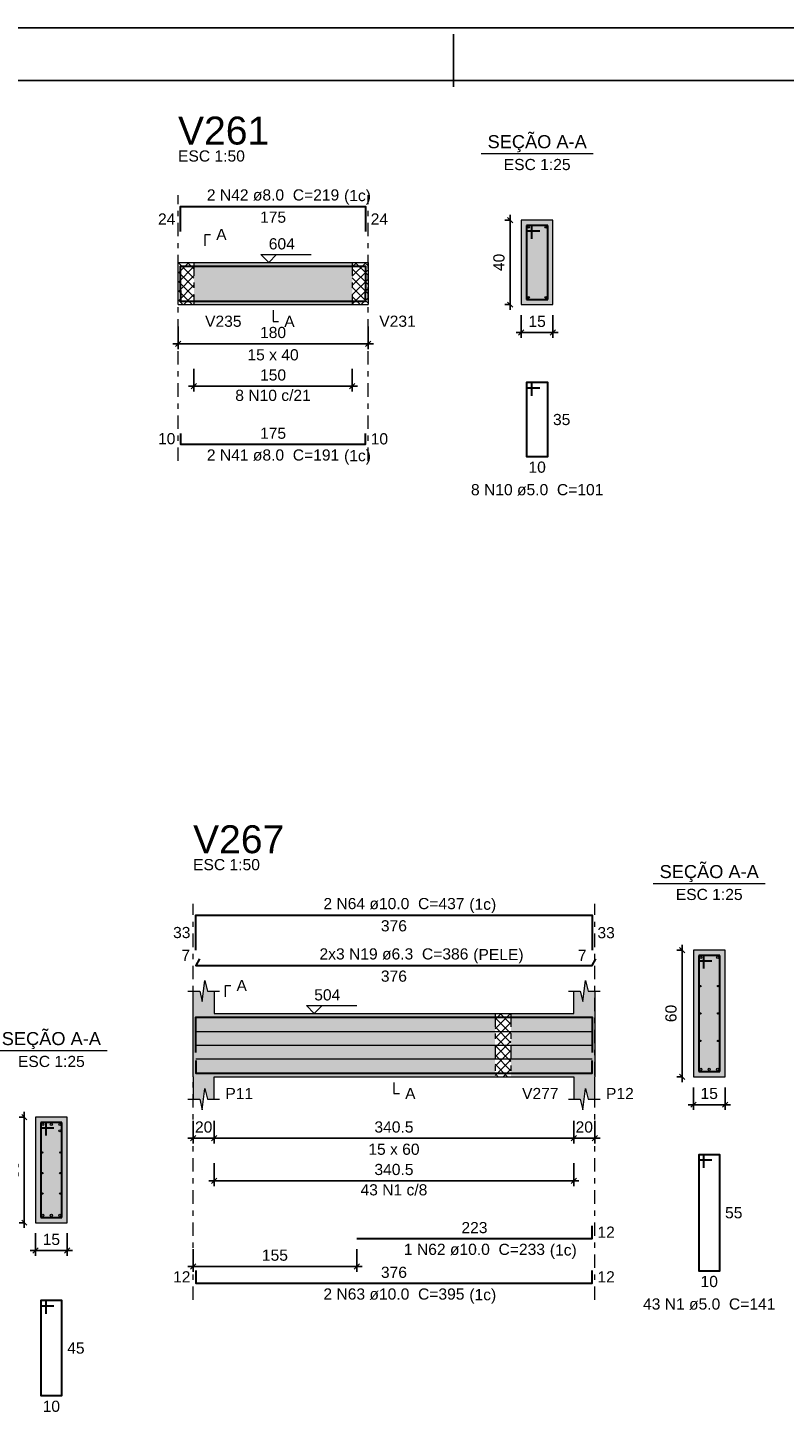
# Model space of a CAD drawing. Header units: millimetres. Extents: x 0 to 119, y 0 to 84.
# Tile 20 of 21: x 92 to 107, y 58 to 84. Entities that reach past the tile are written whole.
import ezdxf

# ---------------------------------------------------------------- set-up
doc = ezdxf.new("R2010")
doc.units = ezdxf.units.MM
doc.header["$MEASUREMENT"] = 0
doc.linetypes.add('DASHDOT', pattern=[2.54, 1.27, -0.635, 0, -0.635])
doc.linetypes.add('NULL', pattern=[0])
doc.layers.get('0').update_dxf_attribs({"lineweight": 18})
for name, color, linetype, lineweight in [('Descrição da armadura', 7, 'Continuous', 0), ('DT-Arm complementar', 5, 'Continuous', 5), ('DT-Barras na forma', 2, 'Continuous', 30), ('DT-Barras no corte', 5, 'Continuous', 5), ('DT-Barras rebatidas', 2, 'Continuous', 30), ('DT-Cotas', 9, 'Continuous', 5), ('DT-Forma', 5, 'Continuous', 5), ('DT-Hachura forma vigas', 254, 'Continuous', 5), ('DT-Hachura intersecção vigas', 9, 'Continuous', 5), ('DT-Hachura seção vigas', 254, 'Continuous', 5), ('DT-Pontilhado', 9, 'DASHDOT', 5), ('DT-Textos', 7, 'Continuous', 5), ('DT-Título', 3, 'Continuous', 20), ('Textos armaduras', 7, 'Continuous', 0)]:
    doc.layers.add(name, color=color, linetype=linetype, lineweight=lineweight)
doc.layers.add('SEDUC_MARF', color=1, linetype='Continuous')
doc.layers.add('SEDUC_MARGG', color=7, linetype='Continuous')
doc.styles.add('Arial', font='txt')
doc.dimstyles.new('UM_25.000000', dxfattribs={"dimtxt": 0.18, "dimasz": 0.1, "dimexe": 0.1, "dimexo": 0.2, "dimgap": 0, "dimtad": 1, "dimtih": 1, "dimtoh": 1, "dimdec": 1, "dimlfac": 25, "dimzin": 0, "dimdsep": 46, "dimtxsty": 'Standard', "dimcen": 0.09, "dimdle": 0.1, "dimadec": 1, "dimazin": 2, "dimtfac": 1, "dimtdec": 4, "dimtofl": 0, "dimtmove": 0, "dimatfit": 3, "dimfxl": 1, "dimtolj": 1, "dimarcsym": 0})
doc.dimstyles.new('UM_50.000000', dxfattribs={"dimtxt": 0.18, "dimasz": 0.1, "dimexe": 0.1, "dimexo": 0.2, "dimgap": 0, "dimtad": 1, "dimtih": 1, "dimtoh": 1, "dimdec": 1, "dimlfac": 50, "dimzin": 0, "dimdsep": 46, "dimtxsty": 'Standard', "dimcen": 0.09, "dimdle": 0.1, "dimadec": 1, "dimazin": 2, "dimtfac": 1, "dimtdec": 4, "dimtofl": 0, "dimtmove": 0, "dimatfit": 3, "dimfxl": 1, "dimtolj": 1, "dimarcsym": 0})

# ---------------------------------------------------------------- blocks, each defined once
blk = doc.blocks.new('_Oblique')
at = {"color": 0, "linetype": 'ByBlock', "lineweight": -2}
blk.add_line((-0.5, -0.5), (0.5, 0.5), dxfattribs=at)
blk = doc.blocks.new('*D138')
at = {"layer": 'Defpoints', "color": 0}
for p in [(92.27, 63.452), (92.482, 63.452), (92.482, 61.452)]:
    blk.add_point(p, dxfattribs=at)
at = {"layer": 'DT-Cotas', "color": 0, "lineweight": -2}
for p, q in [((92.27, 61.352), (92.27, 63.552)), ((92.282, 63.452), (92.17, 63.452)), ((92.282, 61.452), (92.17, 61.452))]:
    blk.add_line(p, q, dxfattribs=at)
at = {"layer": 'DT-Cotas', "color": 0, "lineweight": -2, "xscale": 0.1, "yscale": 0.1, "zscale": 0.1}
for p, rotation in [((92.27, 63.452), 90), ((92.27, 61.452), 270)]:
    blk.add_blockref('_Oblique', p, dxfattribs=dict(at, rotation=rotation))
at = {"layer": 'DT-Cotas', "color": 7, "insert": (92.058, 62.452), "char_height": 0.2118, "attachment_point": 5, "rotation": 90, "style": 'Arial'}
blk.add_mtext('\\A1;50', dxfattribs=at)
blk = doc.blocks.new('*D139')
at = {"layer": 'Defpoints', "color": 0}
for p in [(92.482, 61.452), (93.082, 61.452), (93.082, 60.923)]:
    blk.add_point(p, dxfattribs=at)
at = {"layer": 'DT-Cotas', "color": 0, "lineweight": -2}
for p, q in [((92.482, 61.252), (92.482, 60.823)), ((93.082, 61.252), (93.082, 60.823)), ((92.382, 60.923), (93.182, 60.923))]:
    blk.add_line(p, q, dxfattribs=at)
at = {"layer": 'DT-Cotas', "color": 0, "lineweight": -2, "xscale": 0.1, "yscale": 0.1, "zscale": 0.1, "rotation": 180}
blk.add_blockref('_Oblique', (92.482, 60.923), dxfattribs=at)
at = {"layer": 'DT-Cotas', "color": 0, "lineweight": -2, "xscale": 0.1, "yscale": 0.1, "zscale": 0.1}
blk.add_blockref('_Oblique', (93.082, 60.923), dxfattribs=at)
at = {"layer": 'DT-Cotas', "color": 7, "insert": (92.782, 61.134), "char_height": 0.2118, "attachment_point": 5, "rotation": 0.0057, "style": 'Arial'}
blk.add_mtext('\\A1;15', dxfattribs=at)
blk = doc.blocks.new('*D147')
at = {"layer": 'Defpoints', "color": 0}
for p in [(95.467, 63.582), (95.867, 63.582), (95.867, 63.052)]:
    blk.add_point(p, dxfattribs=at)
at = {"layer": 'DT-Cotas', "color": 0, "lineweight": -2}
for p, q in [((95.467, 63.382), (95.467, 62.952)), ((95.867, 63.382), (95.867, 62.952)), ((95.367, 63.052), (95.967, 63.052))]:
    blk.add_line(p, q, dxfattribs=at)
at = {"layer": 'DT-Cotas', "color": 0, "lineweight": -2, "xscale": 0.1, "yscale": 0.1, "zscale": 0.1, "rotation": 180}
blk.add_blockref('_Oblique', (95.467, 63.052), dxfattribs=at)
at = {"layer": 'DT-Cotas', "color": 0, "lineweight": -2, "xscale": 0.1, "yscale": 0.1, "zscale": 0.1}
blk.add_blockref('_Oblique', (95.867, 63.052), dxfattribs=at)
at = {"layer": 'DT-Cotas', "color": 7, "insert": (95.667, 63.264), "char_height": 0.2118, "attachment_point": 5, "rotation": 0.0057, "style": 'Arial'}
blk.add_mtext('\\A1;20', dxfattribs=at)
blk = doc.blocks.new('*D148')
at = {"layer": 'Defpoints', "color": 0}
for p in [(95.867, 63.582), (102.677, 63.582), (102.677, 63.052)]:
    blk.add_point(p, dxfattribs=at)
at = {"layer": 'DT-Cotas', "color": 0, "lineweight": -2}
for p, q in [((95.867, 63.382), (95.867, 62.952)), ((102.677, 63.382), (102.677, 62.952)), ((95.767, 63.052), (102.777, 63.052))]:
    blk.add_line(p, q, dxfattribs=at)
at = {"layer": 'DT-Cotas', "color": 0, "lineweight": -2, "xscale": 0.1, "yscale": 0.1, "zscale": 0.1, "rotation": 180}
blk.add_blockref('_Oblique', (95.867, 63.052), dxfattribs=at)
at = {"layer": 'DT-Cotas', "color": 0, "lineweight": -2, "xscale": 0.1, "yscale": 0.1, "zscale": 0.1}
blk.add_blockref('_Oblique', (102.677, 63.052), dxfattribs=at)
at = {"layer": 'DT-Cotas', "color": 7, "insert": (99.272, 63.264), "char_height": 0.2118, "attachment_point": 5, "rotation": 0.0057, "style": 'Arial'}
blk.add_mtext('\\A1;340.5', dxfattribs=at)
blk = doc.blocks.new('*D149')
at = {"layer": 'Defpoints', "color": 0}
for p in [(102.677, 63.582), (103.077, 63.582), (103.077, 63.052)]:
    blk.add_point(p, dxfattribs=at)
at = {"layer": 'DT-Cotas', "color": 0, "lineweight": -2}
for p, q in [((102.677, 63.382), (102.677, 62.952)), ((103.077, 63.382), (103.077, 62.952)), ((102.577, 63.052), (103.177, 63.052))]:
    blk.add_line(p, q, dxfattribs=at)
at = {"layer": 'DT-Cotas', "color": 0, "lineweight": -2, "xscale": 0.1, "yscale": 0.1, "zscale": 0.1, "rotation": 180}
blk.add_blockref('_Oblique', (102.677, 63.052), dxfattribs=at)
at = {"layer": 'DT-Cotas', "color": 0, "lineweight": -2, "xscale": 0.1, "yscale": 0.1, "zscale": 0.1}
blk.add_blockref('_Oblique', (103.077, 63.052), dxfattribs=at)
at = {"layer": 'DT-Cotas', "color": 7, "insert": (102.877, 63.264), "char_height": 0.2118, "attachment_point": 5, "rotation": 0.0057, "style": 'Arial'}
blk.add_mtext('\\A1;20', dxfattribs=at)
blk = doc.blocks.new('*D150')
at = {"layer": 'Defpoints', "color": 0}
for p in [(95.467, 61.153), (98.567, 61.153), (95.467, 60.623)]:
    blk.add_point(p, dxfattribs=at)
at = {"layer": 'DT-Cotas', "color": 0, "lineweight": -2}
for p, q in [((95.467, 60.953), (95.467, 60.523)), ((98.567, 60.953), (98.567, 60.523)), ((98.667, 60.623), (95.367, 60.623))]:
    blk.add_line(p, q, dxfattribs=at)
at = {"layer": 'DT-Cotas', "color": 0, "lineweight": -2, "xscale": 0.1, "yscale": 0.1, "zscale": 0.1, "rotation": 180}
blk.add_blockref('_Oblique', (95.467, 60.623), dxfattribs=at)
at = {"layer": 'DT-Cotas', "color": 0, "lineweight": -2, "xscale": 0.1, "yscale": 0.1, "zscale": 0.1}
blk.add_blockref('_Oblique', (98.567, 60.623), dxfattribs=at)
at = {"layer": 'DT-Cotas', "color": 7, "insert": (97.017, 60.835), "char_height": 0.2118, "attachment_point": 5, "rotation": 0.0057, "style": 'Arial'}
blk.add_mtext('\\A1;155', dxfattribs=at)
blk = doc.blocks.new('*D151')
at = {"layer": 'Defpoints', "color": 0}
for p in [(104.732, 66.617), (104.944, 66.617), (104.944, 64.217)]:
    blk.add_point(p, dxfattribs=at)
at = {"layer": 'DT-Cotas', "color": 0, "lineweight": -2}
for p, q in [((104.732, 64.117), (104.732, 66.717)), ((104.744, 66.617), (104.632, 66.617)), ((104.744, 64.217), (104.632, 64.217))]:
    blk.add_line(p, q, dxfattribs=at)
at = {"layer": 'DT-Cotas', "color": 0, "lineweight": -2, "xscale": 0.1, "yscale": 0.1, "zscale": 0.1}
for p, rotation in [((104.732, 66.617), 90), ((104.732, 64.217), 270)]:
    blk.add_blockref('_Oblique', p, dxfattribs=dict(at, rotation=rotation))
at = {"layer": 'DT-Cotas', "color": 7, "insert": (104.52, 65.417), "char_height": 0.2118, "attachment_point": 5, "rotation": 90, "style": 'Arial'}
blk.add_mtext('\\A1;60', dxfattribs=at)
blk = doc.blocks.new('*D152')
at = {"layer": 'Defpoints', "color": 0}
for p in [(104.944, 64.217), (105.544, 64.217), (105.544, 63.688)]:
    blk.add_point(p, dxfattribs=at)
at = {"layer": 'DT-Cotas', "color": 0, "lineweight": -2}
for p, q in [((104.944, 64.017), (104.944, 63.588)), ((105.544, 64.017), (105.544, 63.588)), ((104.844, 63.688), (105.644, 63.688))]:
    blk.add_line(p, q, dxfattribs=at)
at = {"layer": 'DT-Cotas', "color": 0, "lineweight": -2, "xscale": 0.1, "yscale": 0.1, "zscale": 0.1, "rotation": 180}
blk.add_blockref('_Oblique', (104.944, 63.688), dxfattribs=at)
at = {"layer": 'DT-Cotas', "color": 0, "lineweight": -2, "xscale": 0.1, "yscale": 0.1, "zscale": 0.1}
blk.add_blockref('_Oblique', (105.544, 63.688), dxfattribs=at)
at = {"layer": 'DT-Cotas', "color": 7, "insert": (105.244, 63.9), "char_height": 0.2118, "attachment_point": 5, "rotation": 0.0057, "style": 'Arial'}
blk.add_mtext('\\A1;15', dxfattribs=at)
blk = doc.blocks.new('*D153')
at = {"layer": 'Defpoints', "color": 0}
for p in [(95.867, 62.777), (102.677, 62.777), (102.677, 62.247)]:
    blk.add_point(p, dxfattribs=at)
at = {"layer": 'DT-Cotas', "color": 0, "lineweight": -2}
for p, q in [((95.867, 62.577), (95.867, 62.147)), ((102.677, 62.577), (102.677, 62.147)), ((95.767, 62.247), (102.777, 62.247))]:
    blk.add_line(p, q, dxfattribs=at)
at = {"layer": 'DT-Cotas', "color": 0, "lineweight": -2, "xscale": 0.1, "yscale": 0.1, "zscale": 0.1, "rotation": 180}
blk.add_blockref('_Oblique', (95.867, 62.247), dxfattribs=at)
at = {"layer": 'DT-Cotas', "color": 0, "lineweight": -2, "xscale": 0.1, "yscale": 0.1, "zscale": 0.1}
blk.add_blockref('_Oblique', (102.677, 62.247), dxfattribs=at)
at = {"layer": 'DT-Cotas', "color": 7, "insert": (99.272, 62.459), "char_height": 0.2118, "attachment_point": 5, "rotation": 0.0057, "style": 'Arial'}
blk.add_mtext('\\A1;340.5', dxfattribs=at)
blk = doc.blocks.new('*D211')
at = {"layer": 'Defpoints', "color": 0}
for p in [(95.182, 78.639), (98.782, 78.639), (98.782, 78.11)]:
    blk.add_point(p, dxfattribs=at)
at = {"layer": 'DT-Cotas', "color": 0, "lineweight": -2}
for p, q in [((95.182, 78.439), (95.182, 78.01)), ((98.782, 78.439), (98.782, 78.01)), ((95.082, 78.11), (98.882, 78.11))]:
    blk.add_line(p, q, dxfattribs=at)
at = {"layer": 'DT-Cotas', "color": 0, "lineweight": -2, "xscale": 0.1, "yscale": 0.1, "zscale": 0.1, "rotation": 180}
blk.add_blockref('_Oblique', (95.182, 78.11), dxfattribs=at)
at = {"layer": 'DT-Cotas', "color": 0, "lineweight": -2, "xscale": 0.1, "yscale": 0.1, "zscale": 0.1}
blk.add_blockref('_Oblique', (98.782, 78.11), dxfattribs=at)
at = {"layer": 'DT-Cotas', "color": 7, "insert": (96.982, 78.322), "char_height": 0.2118, "attachment_point": 5, "rotation": 0.0057, "style": 'Arial'}
blk.add_mtext('\\A1;180', dxfattribs=at)
blk = doc.blocks.new('*D212')
at = {"layer": 'Defpoints', "color": 0}
for p in [(101.473, 80.451), (101.684, 80.451), (101.684, 78.851)]:
    blk.add_point(p, dxfattribs=at)
at = {"layer": 'DT-Cotas', "color": 0, "lineweight": -2}
for p, q in [((101.484, 80.451), (101.373, 80.451)), ((101.473, 78.751), (101.473, 80.551)), ((101.484, 78.851), (101.373, 78.851))]:
    blk.add_line(p, q, dxfattribs=at)
at = {"layer": 'DT-Cotas', "color": 0, "lineweight": -2, "xscale": 0.1, "yscale": 0.1, "zscale": 0.1}
for p, rotation in [((101.473, 80.451), 90), ((101.473, 78.851), 270)]:
    blk.add_blockref('_Oblique', p, dxfattribs=dict(at, rotation=rotation))
at = {"layer": 'DT-Cotas', "color": 7, "insert": (101.261, 79.651), "char_height": 0.2118, "attachment_point": 5, "rotation": 90, "style": 'Arial'}
blk.add_mtext('\\A1;40', dxfattribs=at)
blk = doc.blocks.new('*D213')
at = {"layer": 'Defpoints', "color": 0}
for p in [(101.684, 78.851), (102.284, 78.851), (102.284, 78.322)]:
    blk.add_point(p, dxfattribs=at)
at = {"layer": 'DT-Cotas', "color": 0, "lineweight": -2}
for p, q in [((101.684, 78.651), (101.684, 78.222)), ((102.284, 78.651), (102.284, 78.222)), ((101.584, 78.322), (102.384, 78.322))]:
    blk.add_line(p, q, dxfattribs=at)
at = {"layer": 'DT-Cotas', "color": 0, "lineweight": -2, "xscale": 0.1, "yscale": 0.1, "zscale": 0.1, "rotation": 180}
blk.add_blockref('_Oblique', (101.684, 78.322), dxfattribs=at)
at = {"layer": 'DT-Cotas', "color": 0, "lineweight": -2, "xscale": 0.1, "yscale": 0.1, "zscale": 0.1}
blk.add_blockref('_Oblique', (102.284, 78.322), dxfattribs=at)
at = {"layer": 'DT-Cotas', "color": 7, "insert": (101.984, 78.533), "char_height": 0.2118, "attachment_point": 5, "rotation": 0.0057, "style": 'Arial'}
blk.add_mtext('\\A1;15', dxfattribs=at)
blk = doc.blocks.new('*D214')
at = {"layer": 'Defpoints', "color": 0}
for p in [(95.482, 77.834), (98.482, 77.834), (98.482, 77.305)]:
    blk.add_point(p, dxfattribs=at)
at = {"layer": 'DT-Cotas', "color": 0, "lineweight": -2}
for p, q in [((95.482, 77.634), (95.482, 77.205)), ((98.482, 77.634), (98.482, 77.205)), ((95.382, 77.305), (98.582, 77.305))]:
    blk.add_line(p, q, dxfattribs=at)
at = {"layer": 'DT-Cotas', "color": 0, "lineweight": -2, "xscale": 0.1, "yscale": 0.1, "zscale": 0.1, "rotation": 180}
blk.add_blockref('_Oblique', (95.482, 77.305), dxfattribs=at)
at = {"layer": 'DT-Cotas', "color": 0, "lineweight": -2, "xscale": 0.1, "yscale": 0.1, "zscale": 0.1}
blk.add_blockref('_Oblique', (98.482, 77.305), dxfattribs=at)
at = {"layer": 'DT-Cotas', "color": 7, "insert": (96.982, 77.517), "char_height": 0.2118, "attachment_point": 5, "rotation": 0.0057, "style": 'Arial'}
blk.add_mtext('\\A1;150', dxfattribs=at)

msp = doc.modelspace()

# ---------------------------------------------------------------- hatches: boundary and pattern name
at = {"layer": 'DT-Hachura forma vigas', "linetype": 'Continuous'}
for points in [[(95.4815, 78.851), (98.4815, 78.851), (98.4815, 79.651), (95.4815, 79.651), (95.4815, 78.851)], [(95.8665, 64.2172), (101.1865, 64.2172), (101.1865, 65.4172), (95.8665, 65.4172), (95.8665, 65.8408), (95.7415, 65.8408), (95.6915, 66.0408), (95.6415, 65.6408), (95.5915, 65.8408), (95.4665, 65.8408), (95.4665, 65.4172), (95.4665, 64.2172), (95.4665, 63.7936), (95.5915, 63.7936), (95.6415, 63.5936), (95.6915, 63.9936), (95.7415, 63.7936), (95.8665, 63.7936), (95.8665, 64.2172)], [(103.0765, 63.7936), (103.0765, 64.2172), (103.0765, 65.4172), (103.0765, 65.8408), (102.9515, 65.8408), (102.9015, 66.0408), (102.8515, 65.6408), (102.8015, 65.8408), (102.6765, 65.8408), (102.6765, 65.4172), (101.4865, 65.4172), (101.4865, 64.2172), (102.6765, 64.2172), (102.6765, 63.7936), (102.8015, 63.7936), (102.8515, 63.5936), (102.9015, 63.9936), (102.9515, 63.7936), (103.0765, 63.7936)]]:
    msp.add_hatch(color=254, dxfattribs=at).paths.add_polyline_path(points)
at = {"layer": 'DT-Hachura intersecção vigas', "linetype": 'Continuous'}
h = msp.add_hatch(dxfattribs=at)
h.set_pattern_fill('ANSI37', color=9, style=0)
h.paths.add_polyline_path([(95.1815, 78.851), (95.4815, 78.851), (95.4815, 79.651), (95.1815, 79.651), (95.1815, 78.851)])
h = msp.add_hatch(dxfattribs=at)
h.set_pattern_fill('ANSI37', color=9, style=0)
h.paths.add_polyline_path([(98.4815, 78.851), (98.7815, 78.851), (98.7815, 79.651), (98.4815, 79.651), (98.4815, 78.851)])
h = msp.add_hatch(dxfattribs=at)
h.set_pattern_fill('ANSI37', color=9, style=0)
h.paths.add_polyline_path([(101.1865, 64.2172), (101.4865, 64.2172), (101.4865, 65.4172), (101.1865, 65.4172), (101.1865, 64.2172)])
at = {"layer": 'DT-Hachura seção vigas', "linetype": 'Continuous'}
for points in [[(101.6844, 78.851), (101.6844, 78.851), (102.2844, 78.851), (102.2844, 80.451), (101.6844, 80.451), (101.6844, 78.851)], [(104.9441, 64.2172), (104.9441, 64.2172), (105.5441, 64.2172), (105.5441, 66.6172), (104.9441, 66.6172), (104.9441, 64.2172)], [(92.482, 61.452), (92.482, 61.452), (93.082, 61.452), (93.082, 63.452), (92.482, 63.452), (92.482, 61.452)]]:
    msp.add_hatch(color=254, dxfattribs=at).paths.add_polyline_path(points)

# ---------------------------------------------------------------- linework, layer by layer
at = {"layer": 'DT-Arm complementar'}
for p, q in [((95.5165, 65.0772), (103.0265, 65.0772)), ((95.5165, 64.8172), (103.0265, 64.8172)), ((95.5165, 64.5572), (103.0265, 64.5572))]:
    msp.add_line(p, q, dxfattribs=at)
at = {"layer": 'DT-Barras na forma'}
for p, q in [((101.8844, 80.351), (101.7844, 80.351)), ((101.7844, 80.351), (101.7844, 78.951)), ((102.1844, 80.351), (101.7844, 80.351)), ((101.7844, 80.351), (101.7844, 80.251)), ((101.8844, 80.101), (101.8844, 80.351)), ((102.1844, 78.951), (102.1844, 80.351)), ((101.7844, 80.251), (102.0344, 80.251)), ((101.7844, 78.951), (102.1844, 78.951)), ((105.1441, 66.5172), (105.0441, 66.5172)), ((105.0441, 66.5172), (105.0441, 64.3172)), ((105.4441, 66.5172), (105.0441, 66.5172)), ((105.0441, 66.5172), (105.0441, 66.4172)), ((105.0441, 66.4172), (105.2941, 66.4172)), ((105.1441, 66.2672), (105.1441, 66.5172)), ((105.4441, 64.3172), (105.4441, 66.5172)), ((105.0441, 64.3172), (105.4441, 64.3172)), ((92.682, 63.352), (92.582, 63.352)), ((92.582, 63.352), (92.582, 61.552)), ((92.982, 63.352), (92.582, 63.352)), ((92.582, 63.352), (92.582, 63.252)), ((92.582, 63.252), (92.832, 63.252)), ((92.682, 63.102), (92.682, 63.352)), ((92.982, 61.552), (92.982, 63.352)), ((92.582, 61.552), (92.982, 61.552))]:
    msp.add_line(p, q, dxfattribs=at)
for points in [[(95.2315, 79.1052), (95.2315, 79.583), (98.7315, 79.583), (98.7315, 79.1052)], [(95.2315, 79.119), (95.2315, 78.919), (98.7315, 78.919), (98.7315, 79.119)], [(95.5165, 64.6801), (95.5165, 65.3472), (103.0265, 65.3472), (103.0265, 64.6801)], [(95.5165, 64.5272), (95.5165, 64.2872), (103.0265, 64.2872), (103.0265, 64.5272)], [(98.5665, 64.2872), (103.0265, 64.2872), (103.0265, 64.5272)]]:
    msp.add_lwpolyline(points, dxfattribs=at)
at = {"layer": 'DT-Barras no corte'}
for centre, radius in [((101.8204, 80.315), 0.016), ((102.1484, 80.315), 0.016), ((101.8204, 78.987), 0.016), ((102.1484, 78.987), 0.016), ((105.0841, 66.4772), 0.02), ((105.4041, 66.4772), 0.02), ((105.0767, 65.9372), 0.0126), ((105.4115, 65.9372), 0.0126), ((105.0767, 65.4172), 0.0126), ((105.4115, 65.4172), 0.0126), ((105.0767, 64.8972), 0.0126), ((105.4115, 64.8972), 0.0126), ((105.0841, 64.3572), 0.02), ((105.2441, 64.3572), 0.02), ((105.4041, 64.3572), 0.02), ((92.622, 63.312), 0.02), ((92.782, 63.312), 0.02), ((92.942, 63.312), 0.02), ((92.942, 63.192), 0.02), ((92.6146, 62.782), 0.0126), ((92.9494, 62.782), 0.0126), ((92.6146, 62.392), 0.0126), ((92.9494, 62.392), 0.0126), ((92.6146, 62.002), 0.0126), ((92.9494, 62.002), 0.0126), ((92.622, 61.592), 0.02), ((92.782, 61.592), 0.02), ((92.942, 61.592), 0.02)]:
    msp.add_circle(centre, radius, dxfattribs=at)
at = {"layer": 'DT-Barras rebatidas'}
for points in [[(95.2315, 80.2348), (95.2315, 80.7126), (98.7315, 80.7126), (98.7315, 80.2348)], [(101.8844, 77.1243), (101.8844, 77.3743), (101.7844, 77.3743), (101.7844, 75.9743), (102.1844, 75.9743), (102.1844, 77.3743), (101.7844, 77.3743), (101.7844, 77.2743), (102.0344, 77.2743)], [(95.2315, 76.408), (95.2315, 76.208), (98.7315, 76.208), (98.7315, 76.408)], [(95.5165, 66.6145), (95.5165, 67.2817), (103.0265, 67.2817), (103.0265, 66.6145)], [(95.589, 66.4535), (95.5165, 66.328), (103.0265, 66.328), (103.099, 66.4535)], [(105.1441, 62.4905), (105.1441, 62.7405), (105.0441, 62.7405), (105.0441, 60.5405), (105.4441, 60.5405), (105.4441, 62.7405), (105.0441, 62.7405), (105.0441, 62.6405), (105.2941, 62.6405)], [(98.5665, 61.1526), (103.0265, 61.1526), (103.0265, 61.3926)], [(95.5165, 60.5454), (95.5165, 60.3054), (103.0265, 60.3054), (103.0265, 60.5454)], [(92.682, 59.7253), (92.682, 59.9753), (92.582, 59.9753), (92.582, 58.1753), (92.982, 58.1753), (92.982, 59.9753), (92.582, 59.9753), (92.582, 59.8753), (92.832, 59.8753)]]:
    msp.add_lwpolyline(points, dxfattribs=at)
at = {"layer": 'DT-Forma'}
for p, q in [((102.2844, 80.451), (101.6844, 80.451)), ((101.6844, 80.451), (101.6844, 78.851)), ((102.2844, 78.851), (102.2844, 80.451)), ((95.1815, 79.651), (95.4815, 79.651)), ((95.4815, 79.651), (98.4815, 79.651)), ((98.4815, 79.651), (98.7815, 79.651)), ((95.1815, 78.851), (95.4815, 78.851)), ((95.4815, 78.851), (98.4815, 78.851)), ((98.4815, 78.851), (98.7815, 78.851)), ((101.6844, 78.851), (102.2844, 78.851)), ((105.5441, 66.6172), (104.9441, 66.6172)), ((104.9441, 66.6172), (104.9441, 64.2172)), ((105.5441, 64.2172), (105.5441, 66.6172)), ((95.6415, 65.6408), (95.6915, 66.0408)), ((95.6915, 66.0408), (95.7415, 65.8408)), ((102.8515, 65.6408), (102.9015, 66.0408)), ((102.9015, 66.0408), (102.9515, 65.8408)), ((95.3665, 65.8408), (95.5915, 65.8408)), ((95.4665, 65.4172), (95.4665, 65.8408)), ((95.5915, 65.8408), (95.6415, 65.6408)), ((95.7415, 65.8408), (95.9665, 65.8408)), ((95.8665, 65.8408), (95.8665, 65.4172)), ((102.5765, 65.8408), (102.8015, 65.8408)), ((102.6765, 65.4172), (102.6765, 65.8408)), ((102.8015, 65.8408), (102.8515, 65.6408)), ((102.9515, 65.8408), (103.1765, 65.8408)), ((103.0765, 65.8408), (103.0765, 65.4172)), ((95.8665, 65.4172), (101.1865, 65.4172)), ((101.1865, 65.4172), (101.4865, 65.4172)), ((101.4865, 65.4172), (102.6765, 65.4172)), ((95.4665, 64.2172), (95.4665, 63.7936)), ((95.8665, 63.7936), (95.8665, 64.2172)), ((95.8665, 64.2172), (101.1865, 64.2172)), ((101.1865, 64.2172), (101.4865, 64.2172)), ((101.4865, 64.2172), (102.6765, 64.2172)), ((102.6765, 64.2172), (102.6765, 63.7936)), ((103.0765, 63.7936), (103.0765, 64.2172)), ((104.9441, 64.2172), (105.5441, 64.2172)), ((95.3665, 63.7936), (95.5915, 63.7936)), ((95.5915, 63.7936), (95.6415, 63.5936)), ((95.6415, 63.5936), (95.6915, 63.9936)), ((95.6915, 63.9936), (95.7415, 63.7936)), ((95.7415, 63.7936), (95.9665, 63.7936)), ((102.5765, 63.7936), (102.8015, 63.7936)), ((102.8015, 63.7936), (102.8515, 63.5936)), ((102.8515, 63.5936), (102.9015, 63.9936)), ((102.9015, 63.9936), (102.9515, 63.7936)), ((102.9515, 63.7936), (103.1765, 63.7936)), ((93.082, 63.452), (92.482, 63.452)), ((92.482, 63.452), (92.482, 61.452)), ((93.082, 61.452), (93.082, 63.452)), ((92.482, 61.452), (93.082, 61.452))]:
    msp.add_line(p, q, dxfattribs=at)
at = {"layer": 'DT-Forma', "linetype": 'Continuous'}
for p, q in [((95.1815, 78.851), (95.1815, 79.651)), ((98.7815, 79.651), (98.7815, 78.851)), ((95.4665, 64.2172), (95.4665, 65.4172)), ((103.0765, 65.4172), (103.0765, 64.2172))]:
    msp.add_line(p, q, dxfattribs=at)
at = {"layer": 'DT-Pontilhado', "ltscale": 0.2}
for p, q in [((95.1815, 75.8903), (95.1815, 80.9244)), ((98.7815, 75.8903), (98.7815, 80.9244)), ((95.4815, 79.651), (95.4815, 78.851)), ((98.4815, 79.651), (98.4815, 78.851)), ((95.4665, 59.9877), (95.4665, 67.4935)), ((103.0765, 59.9877), (103.0765, 67.4935)), ((101.1865, 65.4172), (101.1865, 64.2172)), ((101.4865, 65.4172), (101.4865, 64.2172))]:
    msp.add_line(p, q, dxfattribs=at)
at = {"layer": 'DT-Textos'}
for p, q in [((100.9254, 81.7159), (103.0434, 81.7159)), ((104.1851, 67.8821), (106.3031, 67.8821)), ((91.723, 64.7169), (93.841, 64.7169))]:
    msp.add_line(p, q, dxfattribs=at)
for points in [[(95.6933, 79.9687), (95.6933, 80.1805), (95.7992, 80.1805)], [(97.0487, 79.7993), (96.9004, 79.651), (96.7522, 79.7993), (97.7053, 79.7993)], [(96.9815, 78.7451), (96.9815, 78.5333), (97.0874, 78.5333)], [(96.0783, 65.7349), (96.0783, 65.9467), (96.1842, 65.9467)], [(97.9095, 65.5655), (97.7612, 65.4172), (97.613, 65.5655), (98.5661, 65.5655)], [(99.2715, 64.1113), (99.2715, 63.8995), (99.3774, 63.8995)]]:
    msp.add_lwpolyline(points, dxfattribs=at)
at = {"layer": 'SEDUC_MARF'}
msp.add_line((100.4015, 83.9804), (100.4015, 82.9804), dxfattribs=at)
msp.add_lwpolyline([(118.9, 84.1), (0, 84.1), (0, 0), (118.9, 0)], close=True, dxfattribs=at)
at = {"layer": 'SEDUC_MARGG'}
msp.add_lwpolyline([(2.5, 1), (117.9, 1), (117.9, 83.1), (2.5, 83.1), (2.5, 1)], dxfattribs=at)

# ---------------------------------------------------------------- texts
at = {"layer": 'Descrição da armadura', "linetype": 'NULL', "char_height": 0.2118, "attachment_point": 8, "line_spacing_factor": 0.9, "style": 'Arial'}
for s, insert, width in [('2 N42 ø8.0  C=219', (96.9817, 80.8189), 4.916973), ('8 N10 c/21', (96.9815, 77.0232), 2.805127), ('2 N41 ø8.0  C=191', (96.9817, 75.8899), 4.916973), ('8 N10 ø5.0  C=101', (101.9848, 75.2329), 4.916973), ('2 N64 ø10.0  C=437', (99.2716, 67.388), 5.239541), ('2x3 N19 ø6.3  C=386', (99.2716, 66.434), 5.529541), ('43 N1 c/8', (99.2715, 61.9658), 2.482559), ('1 N62 ø10.0  C=233', (100.7966, 60.835), 5.239541), ('2 N63 ø10.0  C=395', (99.2716, 59.988), 5.239541), ('43 N1 ø5.0  C=141', (105.2436, 59.799), 4.916973)]:
    msp.add_mtext(s, dxfattribs=dict(at, insert=insert, width=width))
at = {"layer": 'DT-Textos', "linetype": 'NULL', "line_spacing_factor": 0.798, "style": 'Arial'}
for s, insert, char_height, width, attachment_point in [('SEÇÃO A-A', (101.9848, 81.74), 0.2471, 3.812061, 8), ('ESC 1:50', (95.1817, 81.5599), 0.2118, 2.482559, 7), ('ESC 1:25', (101.9848, 81.3979), 0.2118, 2.482559, 8), ('(1c)', (98.3267, 80.749), 0.2118, 0.998857, 7), ('A', (95.9047, 80.0749), 0.2118, 0.386855, 7), ('604', (96.9007, 79.8949), 0.2118, 0.967705, 7), ('V235', (95.6937, 78.4279), 0.2118, 1.354561, 7), ('A', (97.1937, 78.4279), 0.2118, 0.386855, 7), ('V231', (98.9937, 78.4279), 0.2118, 1.354561, 7), ('15 x 40', (96.9817, 77.7919), 0.2118, 1.902559, 8), ('(1c)', (98.3267, 75.82), 0.2118, 0.998857, 7), ('ESC 1:50', (95.4666, 68.129), 0.2118, 2.482559, 7), ('SEÇÃO A-A', (105.2436, 67.9061), 0.2471, 3.812061, 8), ('ESC 1:25', (105.2436, 67.564), 0.2118, 2.482559, 8), ('(1c)', (100.6996, 67.3181), 0.2118, 0.998857, 7), ('(PELE)', (100.7736, 66.3641), 0.2118, 1.869424, 7), ('A', (96.2896, 65.841), 0.2118, 0.386855, 7), ('504', (97.7616, 65.661), 0.2118, 0.967705, 7), ('SEÇÃO A-A', (92.7819, 64.7411), 0.2471, 3.812061, 8), ('ESC 1:25', (92.7819, 64.399), 0.2118, 2.482559, 8), ('P11', (96.0786, 63.794), 0.2118, 1.031992, 7), ('A', (99.4836, 63.794), 0.2118, 0.386855, 7), ('V277', (101.6986, 63.794), 0.2118, 1.354561, 7), ('P12', (103.2886, 63.794), 0.2118, 1.031992, 7), ('15 x 60', (99.2716, 62.735), 0.2118, 1.902559, 8), ('(1c)', (102.2246, 60.7651), 0.2118, 0.998857, 7), ('(1c)', (100.6996, 59.9181), 0.2118, 0.998857, 7)]:
    msp.add_mtext(s, dxfattribs=dict(at, insert=insert, char_height=char_height, width=width, attachment_point=attachment_point))
at = {"layer": 'DT-Título', "linetype": 'NULL', "char_height": 0.5295, "width": 3.456465, "attachment_point": 7, "line_spacing_factor": 0.798, "style": 'Arial'}
for s, insert in [('V261', (95.1817, 81.8778)), ('V267', (95.4666, 68.4468))]:
    msp.add_mtext(s, dxfattribs=dict(at, insert=insert))
at = {"layer": 'Textos armaduras', "linetype": 'NULL', "char_height": 0.2118, "line_spacing_factor": 0.9, "style": 'Arial'}
for s, insert, width, attachment_point in [('24', (95.1315, 80.3678), 1.045137, 9), ('175', (96.9815, 80.6153), 1.367705, 2), ('24', (98.8315, 80.5796), 1.045137, 1), ('35', (102.2844, 76.7802), 1.045137, 1), ('10', (95.1315, 76.2021), 1.045137, 9), ('175', (96.9815, 76.3053), 1.367705, 8), ('10', (98.8315, 76.4139), 1.045137, 1), ('10', (101.9844, 75.877), 1.045137, 2), ('376', (99.2715, 67.1844), 1.367705, 2), ('33', (95.4165, 66.8422), 1.045137, 9), ('33', (103.1265, 67.054), 1.045137, 1), ('7', (95.4099, 66.4138), 0.722568, 9), ('7', (102.9199, 66.4138), 0.722568, 9), ('376', (99.2715, 66.2307), 1.367705, 2), ('55', (105.5441, 61.7464), 1.045137, 1), ('223', (100.7965, 61.2499), 1.367705, 8), ('12', (103.1265, 61.3785), 1.045137, 1), ('376', (99.2715, 60.4027), 1.367705, 8), ('12', (95.4165, 60.3195), 1.045137, 9), ('12', (103.1265, 60.5313), 1.045137, 1), ('10', (105.2441, 60.4432), 1.045137, 2), ('45', (93.082, 59.1812), 1.045137, 1), ('10', (92.782, 58.078), 1.045137, 2)]:
    msp.add_mtext(s, dxfattribs=dict(at, insert=insert, width=width, attachment_point=attachment_point))

# ---------------------------------------------------------------- dimensions: what is measured, and where the dimension line sits
at = {"layer": 'DT-Cotas'}
for base, p1, p2, angle, dimstyle, override, picture, middle, dimtype, turn in [((101.4726, 80.451), (101.6844, 78.851), (101.6844, 80.451), 90, 'UM_25.000000', {"dimtxt": 0.2118, "dimasz": 0.1, "dimexe": 0.1, "dimexo": 0.2, "dimtad": 1, "dimtih": 0, "dimtoh": 0, "dimdec": 1, "dimlfac": 25, "dimzin": 8, "dimtxsty": 'Arial', "dimblk": 'Oblique', "dimblk1": 'Oblique', "dimblk2": 'Oblique', "dimsah": 1, "dimdle": 0.1, "dimse1": 0, "dimse2": 0, "dimclrt": 7, "dimadec": 1, "dimazin": 3, "dimtmove": 2, "dimldrblk": 'Oblique'}, '*D212', (101.2608, 79.651), 160, 90), ((104.7323, 66.6172), (104.9441, 64.2172), (104.9441, 66.6172), 90, 'UM_25.000000', {"dimtxt": 0.2118, "dimasz": 0.1, "dimexe": 0.1, "dimexo": 0.2, "dimtad": 1, "dimtih": 0, "dimtoh": 0, "dimdec": 1, "dimlfac": 25, "dimzin": 8, "dimtxsty": 'Arial', "dimblk": 'Oblique', "dimblk1": 'Oblique', "dimblk2": 'Oblique', "dimsah": 1, "dimdle": 0.1, "dimse1": 0, "dimse2": 0, "dimclrt": 7, "dimadec": 1, "dimazin": 3, "dimtmove": 2, "dimldrblk": 'Oblique'}, '*D151', (104.5205, 65.4172), 160, 90), ((92.2702, 63.452), (92.482, 61.452), (92.482, 63.452), 90, 'UM_25.000000', {"dimtxt": 0.2118, "dimasz": 0.1, "dimexe": 0.1, "dimexo": 0.2, "dimtad": 1, "dimtih": 0, "dimtoh": 0, "dimdec": 1, "dimlfac": 25, "dimzin": 8, "dimtxsty": 'Arial', "dimblk": 'Oblique', "dimblk1": 'Oblique', "dimblk2": 'Oblique', "dimsah": 1, "dimdle": 0.1, "dimse1": 0, "dimse2": 0, "dimclrt": 7, "dimadec": 1, "dimazin": 3, "dimtmove": 2, "dimldrblk": 'Oblique'}, '*D138', (92.0584, 62.452), 160, 90), ((95.4665, 60.6231), (98.5665, 61.1526), (95.4665, 61.1526), 180, 'UM_50.000000', {"dimtxt": 0.2118, "dimasz": 0.1, "dimexe": 0.1, "dimexo": 0.2, "dimtad": 1, "dimtih": 0, "dimtoh": 0, "dimdec": 1, "dimlfac": 50, "dimzin": 8, "dimtxsty": 'Arial', "dimblk": 'Oblique', "dimblk1": 'Oblique', "dimblk2": 'Oblique', "dimsah": 1, "dimdle": 0.1, "dimse1": 0, "dimse2": 0, "dimclrt": 7, "dimadec": 1, "dimazin": 3, "dimtmove": 2, "dimldrblk": 'Oblique'}, '*D150', (97.0165, 60.8349), 161, 0.00573)]:
    dim = msp.add_linear_dim(base=base, p1=p1, p2=p2, angle=angle, dimstyle=dimstyle, override=override, dxfattribs=at)
    dim.commit()
    dim.dimension.update_dxf_attribs({"geometry": picture, "text_midpoint": middle, "dimtype": dimtype, "text_rotation": turn})
for base, p1, p2, dimstyle, override, picture, middle in [((102.2844, 78.3215), (101.6844, 78.851), (102.2844, 78.851), 'UM_25.000000', {"dimtxt": 0.2118, "dimasz": 0.1, "dimexe": 0.1, "dimexo": 0.2, "dimtad": 1, "dimtih": 0, "dimtoh": 0, "dimdec": 1, "dimlfac": 25, "dimzin": 8, "dimtxsty": 'Arial', "dimblk": 'Oblique', "dimblk1": 'Oblique', "dimblk2": 'Oblique', "dimsah": 1, "dimdle": 0.1, "dimse1": 0, "dimse2": 0, "dimclrt": 7, "dimadec": 1, "dimazin": 3, "dimtmove": 2, "dimldrblk": 'Oblique'}, '*D213', (101.9844, 78.5333)), ((98.7815, 78.1097), (95.1815, 78.6392), (98.7815, 78.6392), 'UM_50.000000', {"dimtxt": 0.2118, "dimasz": 0.1, "dimexe": 0.1, "dimexo": 0.2, "dimtad": 1, "dimtih": 0, "dimtoh": 0, "dimdec": 1, "dimlfac": 50, "dimzin": 8, "dimtxsty": 'Arial', "dimblk": 'Oblique', "dimblk1": 'Oblique', "dimblk2": 'Oblique', "dimsah": 1, "dimdle": 0.1, "dimse1": 0, "dimse2": 0, "dimclrt": 7, "dimadec": 1, "dimazin": 3, "dimtmove": 2, "dimldrblk": 'Oblique'}, '*D211', (96.9815, 78.3215)), ((98.4815, 77.3049), (95.4815, 77.8344), (98.4815, 77.8344), 'UM_50.000000', {"dimtxt": 0.2118, "dimasz": 0.1, "dimexe": 0.1, "dimexo": 0.2, "dimtad": 1, "dimtih": 0, "dimtoh": 0, "dimdec": 1, "dimlfac": 50, "dimzin": 8, "dimtxsty": 'Arial', "dimblk": 'Oblique', "dimblk1": 'Oblique', "dimblk2": 'Oblique', "dimsah": 1, "dimdle": 0.1, "dimse1": 0, "dimse2": 0, "dimclrt": 7, "dimadec": 1, "dimazin": 3, "dimtmove": 2, "dimldrblk": 'Oblique'}, '*D214', (96.9815, 77.5167)), ((105.5441, 63.6877), (104.9441, 64.2172), (105.5441, 64.2172), 'UM_25.000000', {"dimtxt": 0.2118, "dimasz": 0.1, "dimexe": 0.1, "dimexo": 0.2, "dimtad": 1, "dimtih": 0, "dimtoh": 0, "dimdec": 1, "dimlfac": 25, "dimzin": 8, "dimtxsty": 'Arial', "dimblk": 'Oblique', "dimblk1": 'Oblique', "dimblk2": 'Oblique', "dimsah": 1, "dimdle": 0.1, "dimse1": 0, "dimse2": 0, "dimclrt": 7, "dimadec": 1, "dimazin": 3, "dimtmove": 2, "dimldrblk": 'Oblique'}, '*D152', (105.2441, 63.8995)), ((95.8665, 63.0523), (95.4665, 63.5818), (95.8665, 63.5818), 'UM_50.000000', {"dimtxt": 0.2118, "dimasz": 0.1, "dimexe": 0.1, "dimexo": 0.2, "dimtad": 1, "dimtih": 0, "dimtoh": 0, "dimdec": 1, "dimlfac": 50, "dimzin": 8, "dimtxsty": 'Arial', "dimblk": 'Oblique', "dimblk1": 'Oblique', "dimblk2": 'Oblique', "dimsah": 1, "dimdle": 0.1, "dimse1": 0, "dimse2": 0, "dimclrt": 7, "dimadec": 1, "dimazin": 3, "dimtmove": 2, "dimldrblk": 'Oblique'}, '*D147', (95.6665, 63.2641)), ((102.6765, 63.0523), (95.8665, 63.5818), (102.6765, 63.5818), 'UM_50.000000', {"dimtxt": 0.2118, "dimasz": 0.1, "dimexe": 0.1, "dimexo": 0.2, "dimtad": 1, "dimtih": 0, "dimtoh": 0, "dimdec": 1, "dimlfac": 50, "dimzin": 8, "dimtxsty": 'Arial', "dimblk": 'Oblique', "dimblk1": 'Oblique', "dimblk2": 'Oblique', "dimsah": 1, "dimdle": 0.1, "dimse1": 0, "dimse2": 0, "dimclrt": 7, "dimadec": 1, "dimazin": 3, "dimtmove": 2, "dimldrblk": 'Oblique'}, '*D148', (99.2715, 63.2641)), ((103.0765, 63.0523), (102.6765, 63.5818), (103.0765, 63.5818), 'UM_50.000000', {"dimtxt": 0.2118, "dimasz": 0.1, "dimexe": 0.1, "dimexo": 0.2, "dimtad": 1, "dimtih": 0, "dimtoh": 0, "dimdec": 1, "dimlfac": 50, "dimzin": 8, "dimtxsty": 'Arial', "dimblk": 'Oblique', "dimblk1": 'Oblique', "dimblk2": 'Oblique', "dimsah": 1, "dimdle": 0.1, "dimse1": 0, "dimse2": 0, "dimclrt": 7, "dimadec": 1, "dimazin": 3, "dimtmove": 2, "dimldrblk": 'Oblique'}, '*D149', (102.8765, 63.2641)), ((102.6765, 62.2475), (95.8665, 62.777), (102.6765, 62.777), 'UM_50.000000', {"dimtxt": 0.2118, "dimasz": 0.1, "dimexe": 0.1, "dimexo": 0.2, "dimtad": 1, "dimtih": 0, "dimtoh": 0, "dimdec": 1, "dimlfac": 50, "dimzin": 8, "dimtxsty": 'Arial', "dimblk": 'Oblique', "dimblk1": 'Oblique', "dimblk2": 'Oblique', "dimsah": 1, "dimdle": 0.1, "dimse1": 0, "dimse2": 0, "dimclrt": 7, "dimadec": 1, "dimazin": 3, "dimtmove": 2, "dimldrblk": 'Oblique'}, '*D153', (99.2715, 62.4593)), ((93.082, 60.9225), (92.482, 61.452), (93.082, 61.452), 'UM_25.000000', {"dimtxt": 0.2118, "dimasz": 0.1, "dimexe": 0.1, "dimexo": 0.2, "dimtad": 1, "dimtih": 0, "dimtoh": 0, "dimdec": 1, "dimlfac": 25, "dimzin": 8, "dimtxsty": 'Arial', "dimblk": 'Oblique', "dimblk1": 'Oblique', "dimblk2": 'Oblique', "dimsah": 1, "dimdle": 0.1, "dimse1": 0, "dimse2": 0, "dimclrt": 7, "dimadec": 1, "dimazin": 3, "dimtmove": 2, "dimldrblk": 'Oblique'}, '*D139', (92.782, 61.1343))]:
    dim = msp.add_linear_dim(base=base, p1=p1, p2=p2, dimstyle=dimstyle, override=override, dxfattribs=at)
    dim.commit()
    dim.dimension.update_dxf_attribs({"geometry": picture, "text_midpoint": middle, "dimtype": 160, "text_rotation": 0.00573})

doc.saveas('drawing.dxf')
